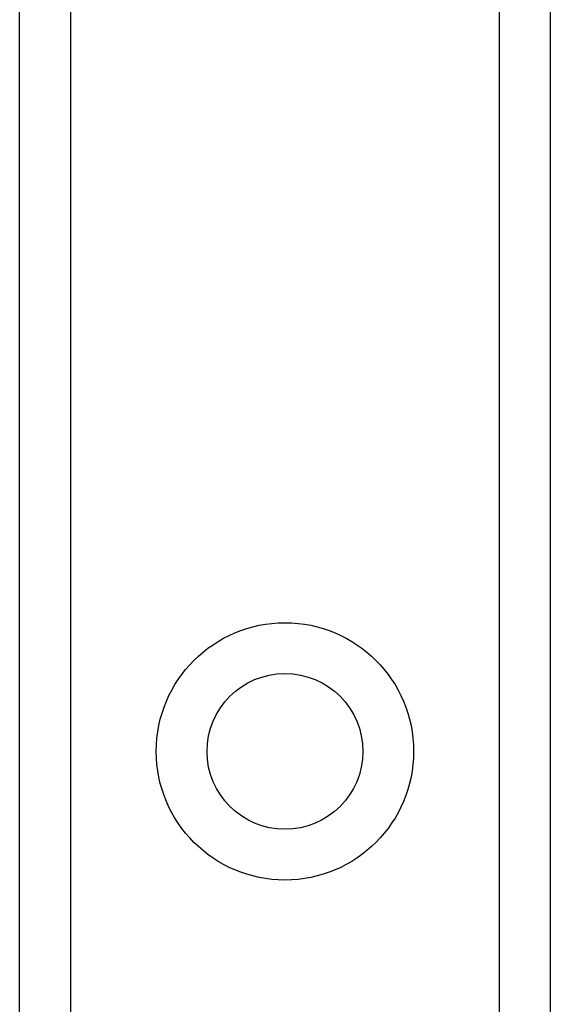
# Model space of a CAD drawing. Header units: inches. Extents: x 6 to 171, y 11 to 89.
# Tile 7 of 113: x 7.659 to 8.221, y 34.353 to 35.396. Entities that reach past the tile are written whole.
import ezdxf

# ---------------------------------------------------------------- set-up
doc = ezdxf.new("R2010")
doc.units = ezdxf.units.IN
doc.header["$MEASUREMENT"] = 0
doc.layers.add('Visible Edges(ANSI)', color=7, linetype='Continuous', lineweight=25)
doc.layers.add('Visible Tangent Edges(ANSI)', color=7, linetype='Continuous', lineweight=25)

msp = doc.modelspace()

# ---------------------------------------------------------------- linework, layer by layer
at = {"layer": 'Visible Edges(ANSI)'}
for p, q in [((7.6594, 33.3103), (7.6594, 66.4442)), ((8.2214, 66.4442), (8.2214, 33.3103))]:
    msp.add_line(p, q, dxfattribs=at)
msp.add_circle((7.9404, 34.6213), 0.0825, dxfattribs=at)
at = {"layer": 'Visible Tangent Edges(ANSI)'}
for p, q in [((7.7133, 66.4442), (7.7133, 33.3103)), ((8.1676, 33.3103), (8.1676, 66.4442))]:
    msp.add_line(p, q, dxfattribs=at)
msp.add_circle((7.9404, 34.6213), 0.1363, dxfattribs=at)

doc.saveas('drawing.dxf')
